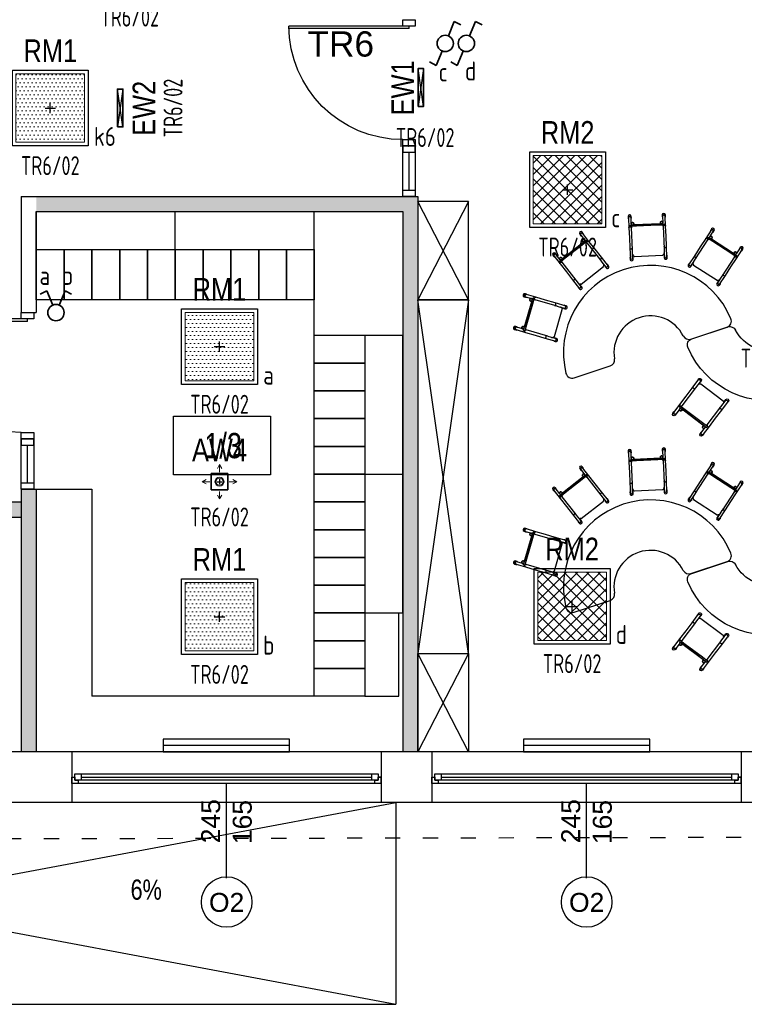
# Model space of a CAD drawing. Header units: millimetres. Extents: x -2994 to 13921, y -9859 to 2415.
# Tile 7 of 47: x 84 to 657, y -2003 to -1223. Entities that reach past the tile are written whole.
import ezdxf
from ezdxf.enums import TextEntityAlignment as Align

# ---------------------------------------------------------------- set-up
doc = ezdxf.new("R2010")
doc.units = ezdxf.units.MM
doc.linetypes.add('ACAD_ISO03W100', pattern=[30, 12, -18])
doc.layers.get('DEFPOINTS').update_dxf_attribs({"color": 253, "true_color": 0x828282})
for name, color, linetype, true_color in [('A_bloki', 7, 'Continuous', 0x5e5e5e), ('A_kreskowanie', 7, 'Continuous', 0x5e5e5e), ('A_opis', 7, 'Continuous', 0x5e5e5e), ('A_opis_pom', 7, 'Continuous', 0x5e5e5e), ('A_sc_istn', 253, 'Continuous', 0x828282), ('A_sc_proj', 7, 'Continuous', 0x5e5e5e), ('A_stolarka', 7, 'Continuous', 0x5e5e5e)]:
    doc.layers.add(name, color=color, linetype=linetype, true_color=true_color)
for name, color, linetype, lineweight in [('IE_OŚW_numery_obwodów', 7, 'Continuous', 35), ('IE_OŚW_oprawy awaryjne', 104, 'Continuous', 35), ('IE_OŚW_oprawy podstawowe', 1, 'Continuous', 30), ('IE_OŚW_łączniki', 1, 'Continuous', 35), ('IE_OŚW_łączniki nr', 30, 'Continuous', 35), ('IE_OŚW_łączniki_numeracja', 30, 'Continuous', 25), ('IE_SIŁA_Tablice', 202, 'Continuous', 40)]:
    doc.layers.add(name, color=color, linetype=linetype, lineweight=lineweight)
doc.styles.add('el', font='isocpeur.ttf', dxfattribs={"width": 0.8})
doc.styles.add('GENERATED_STYLE_1', font='arial.ttf')
doc.styles.get("Standard").update_dxf_attribs({"font": 'arial.ttf'})
doc.styles.add('Strzałki', font='ic-isocp.shx', dxfattribs={"width": 0.8})
doc.linetypes.add('TRACKS', pattern='A,0.15,[130,ltypeshp.shx,S=0.25,R=0,X=0,Y=0],0.15', length=0.3)

# ---------------------------------------------------------------- blocks, each defined once
blk = doc.blocks.new('*U31')
for p, q in [((-95, 20), (-100, 20)), ((-97.5, 15), (-97.5, 17.5)), ((-97.5, 17.5), (-95, 17.5)), ((-92.5, 17.5), (-97.5, 17.5)), ((-97.5, 17.5), (-97.5, 12.5)), ((-95, 17.5), (-95, 20)), ((140, 20), (-95, 20)), ((-92.5, 12.5), (-92.5, 17.5)), ((137.5, 17.5), (-92.5, 17.5)), ((142.5, 17.5), (137.5, 17.5)), ((137.5, 17.5), (137.5, 12.5)), ((145, 20), (140, 20)), ((140, 20), (140, 17.5)), ((140, 17.5), (142.5, 17.5)), ((142.5, 17.5), (142.5, 15)), ((142.5, 12.5), (142.5, 17.5)), ((-100, 15), (-97.5, 15)), ((-97.5, 12.5), (-92.5, 12.5)), ((-92.5, 15), (137.5, 15)), ((-92.5, 12.5), (137.5, 12.5)), ((-92.5, 12.5), (137.5, 12.5)), ((137.5, 12.5), (142.5, 12.5)), ((142.5, 15), (145, 15))]:
    blk.add_line(p, q)
for points in [[(-100, 20), (-100, 15), (-97.5, 15)], [(145, 20), (145, 14.99), (142.5, 15)]]:
    blk.add_lwpolyline(points)
blk = doc.blocks.new('*U16')
blk.add_lwpolyline([(75, 0), (0, 0)])
for tag, p in [('S', (30, 5)), ('H', (30, -20))]:
    blk.add_attdef(tag, text='', height=15).set_placement(p, align=Align.CENTER)
blk = doc.blocks.new('jndf')
at = {"layer": 'A_stolarka', "ltscale": 2}
for p, q in [((6685.7, -1555593.7), (6685.7, -1556543.7)), ((6685.7, -1555593.7), (6705.7, -1555593.7)), ((6705.7, -1555593.7), (6705.7, -1556543.7))]:
    blk.add_line(p, q, dxfattribs=at)
for points in [[(5755.7, -1555643.7), (5805.7, -1555643.7), (5805.7, -1555543.7), (5755.7, -1555543.7)], [(6705.7, -1555643.7), (6755.7, -1555643.7), (6755.7, -1555543.7), (6705.7, -1555543.7)]]:
    blk.add_lwpolyline(points, close=True, dxfattribs=at)
blk.add_arc((6705.7, -1555643.7), 900, 180, 270, dxfattribs=at)
blk = doc.blocks.new('Stolik banan - czerwony - wys_ 53 cm-1783507-0 PARTER')
at = {"layer": 'A_bloki'}
for p, q in [((-33.64, 69.19), (-63.82, 69.19)), ((63.79, 69.19), (33.62, 69.19))]:
    blk.add_line(p, q, dxfattribs=at)
for centre, radius, start, end in [((-63.82, 64.19), 5, 90, 184.4808), ((-0.01, 69.19), 69, 184.4808, 355.5192), ((-33.64, 64.19), 5, 8.45652, 90), ((-0.01, 69.19), 29, 188.45652, 351.54348), ((33.62, 64.19), 5, 90, 171.54348), ((63.79, 64.19), 5, 355.5192, 90)]:
    blk.add_arc(centre, radius, start, end, dxfattribs=at)
blk = doc.blocks.new('Krzesełko 38 cm - Czerwony-V99-0 PARTER')
at = {"layer": 'A_bloki'}
for p, q in [((-14.75, 7.01), (-14.75, 5.8)), ((-14.5, 5.8), (-14.5, -1.97)), ((-13.5, 0), (-8.5, 0)), ((-12.5, 1), (-12.5, 5.8)), ((-12.5, 1), (-12.5, 0)), ((-12.25, 5.8), (-12.25, 7.01)), ((-10.5, 0.06), (-10.5, 1)), ((10.5, 0.11), (-10.5, 0.11)), ((-8.5, 0), (8.5, 0)), ((8.5, 0), (13.5, 0)), ((10.5, 1), (10.5, 0.06)), ((12.25, 7.01), (12.25, 5.8)), ((12.5, 5.8), (12.5, 1)), ((12.5, 0), (12.5, 1)), ((14.5, -1.97), (14.5, 5.8)), ((14.75, 5.8), (14.75, 7.01)), ((-14.5, -1.97), (-14.5, -9.97)), ((-13.5, 0), (-13.5, -1)), ((-8.5, -1), (-13.5, -1)), ((-12.5, -1.97), (-12.5, -1)), ((-12.5, -1.05), (-12.5, -1.89)), ((-12.5, -19.79), (-12.5, -1.89)), ((8.5, -1), (-8.5, -1)), ((13.5, -1), (8.5, -1)), ((12.5, -1), (12.5, -1.97)), ((12.5, -1.89), (12.5, -1.05)), ((12.5, -1.89), (12.5, -19.79)), ((13.5, -1), (13.5, 0)), ((14.5, -9.97), (14.5, -1.97)), ((-14.5, -9.97), (-14.5, -17.97)), ((14.5, -17.97), (14.5, -9.97)), ((-14.5, -17.97), (-14.5, -26.94)), ((-12.5, -19.11), (-12.5, -17.97)), ((-12.5, -19.98), (-12.5, -19.79)), ((-12.5, -22.92), (-12.5, -19.98)), ((-12.5, -26.94), (-12.5, -22.92)), ((12.5, -17.97), (12.5, -19.11)), ((12.5, -19.79), (12.5, -19.98)), ((12.5, -19.98), (12.5, -22.92)), ((12.5, -22.92), (12.5, -26.94)), ((14.5, -26.94), (14.5, -17.97)), ((-14.75, -25.73), (-14.75, -26.94)), ((-12.25, -26.94), (-12.25, -25.73)), ((-11.14, -24.82), (11.14, -24.82)), ((12.25, -25.73), (12.25, -26.94)), ((14.75, -26.94), (14.75, -25.73))]:
    blk.add_line(p, q, dxfattribs=at)
at = {"layer": 'A_bloki', "flags": 128}
for points in [[(-12.5, -22.92), (-12.46, -23.34), (-12.32, -23.74), (-12.11, -24.1), (-11.83, -24.41), (-11.49, -24.66)], [(11.49, -24.66), (11.83, -24.41), (12.11, -24.1), (12.32, -23.74), (12.46, -23.34), (12.5, -22.92)]]:
    blk.add_lwpolyline(points, dxfattribs=at)
at = {"layer": 'A_bloki'}
for centre, radius, start, end in [((-11.5, 1), 1, 0, 180), ((-11.5, 1), 1, 135, 180), ((-11.5, 1), 1, 180, 255), ((-11.5, 1), 1, 180, 360), ((-11.5, 1), 1, 30, 120), ((-11.5, 1), 1, 300, 0), ((-11.5, 1), 1, 0, 15), ((11.5, 1), 1, 360, 180), ((11.5, 1), 1, 120, 180), ((11.5, 1), 1, 180, 240), ((11.5, 1), 1, 180, 360), ((11.5, 1), 1, 360, 105), ((11.5, 1), 1, 270, 360), ((-10.5, -1.89), 2, 155.58201, 180), ((10.5, -1.89), 2, 0, 24.41799)]:
    blk.add_arc(centre, radius, start, end, dxfattribs=at)
for centre, major_axis, start_param, end_param in [((-13.5, 7.01), (-1.25, 0), 3.141593, 6.283185), ((13.5, 7.01), (-1.25, 0), 3.141593, 6.283185), ((-13.5, 7.01), (1.25, 0), 3.141593, 3.403392), ((-13.5, 5.8), (1.25, 0), 0, 3.141593), ((-13.5, 5.8), (1.25, 0), 3.141593, 3.77396), ((-13.5, 5.8), (-1, 0), 3.141593, 6.283185), ((-13.5, 5.8), (1.25, 0), 5.650818, 6.283185), ((-13.5, 7.01), (-1.25, 0), 2.879793, 3.141593), ((13.5, 7.01), (1.25, 0), 3.141593, 3.403392), ((13.5, 5.8), (1.25, 0), 0, 3.141593), ((13.5, 5.8), (1.25, 0), 3.141593, 3.77396), ((13.5, 5.8), (-1, 0), 3.141593, 6.283185), ((13.5, 5.8), (1.25, 0), 5.650818, 6.283185), ((13.5, 7.01), (-1.25, 0), 2.879793, 3.141593), ((-13.5, -25.73), (1.25, 0), 2.509225, 3.141593), ((-13.5, -25.73), (1.25, 0), 3.141593, 6.283185), ((-13.5, -26.94), (-1.25, 0), 6.021386, 6.283185), ((-13.5, -26.94), (-1.25, 0), 0, 3.141593), ((-13.5, -25.73), (1.25, 0), 0, 0.632368), ((-13.5, -26.94), (1.25, 0), 0, 0.261799), ((13.5, -25.73), (1.25, 0), 2.509225, 3.141593), ((13.5, -25.73), (1.25, 0), 3.141593, 6.283185), ((13.5, -26.94), (-1.25, 0), 6.100199, 6.283185), ((13.5, -26.94), (-1.25, 0), 0, 3.141593), ((13.5, -25.73), (1.25, 0), 0, 0.632368), ((13.5, -26.94), (1.25, 0), 0, 0.261799)]:
    blk.add_ellipse(centre, major_axis=major_axis, ratio=0.970296, start_param=start_param, end_param=end_param, dxfattribs=at)
for points, knots in [([(-12.5, 1), (-12.5, 1.09), (-12.48, 1.22), (-12.43, 1.38), (-12.38, 1.48), (-12.33, 1.56), (-12.28, 1.63), (-12.24, 1.68), (-12.21, 1.71)], [0, 0, 0, 0, 0.0833333, 0.125, 0.1666667, 0.1875, 0.2083333, 0.25, 0.25, 0.25, 0.25]), ([(-11.76, 0.03), (-11.8, 0.05), (-11.88, 0.07), (-12, 0.13), (-12.09, 0.19), (-12.16, 0.25), (-12.22, 0.31), (-12.3, 0.39), (-12.36, 0.48), (-12.4, 0.56), (-12.43, 0.64), (-12.48, 0.78), (-12.5, 0.91), (-12.5, 1)], [0.5833333, 0.5833333, 0.5833333, 0.5833333, 0.625, 0.6666667, 0.7083333, 0.7291667, 0.75, 0.7916667, 0.8333333, 0.8541667, 0.875, 0.9166667, 1, 1, 1, 1]), ([(-12, 1.87), (-11.96, 1.89), (-11.88, 1.93), (-11.72, 1.98), (-11.5, 2.01), (-11.28, 1.98), (-11.12, 1.93), (-11.04, 1.89), (-11, 1.87)], [0.3333333, 0.3333333, 0.3333333, 0.3333333, 0.375, 0.4166667, 0.5, 0.5833333, 0.625, 0.6666667, 0.6666667, 0.6666667, 0.6666667]), ([(-10.5, 1), (-10.5, 0.91), (-10.52, 0.78), (-10.57, 0.62), (-10.62, 0.52), (-10.67, 0.44), (-10.72, 0.37), (-10.78, 0.31), (-10.84, 0.25), (-10.91, 0.19), (-10.96, 0.16), (-11, 0.13)], [0, 0, 0, 0, 0.0833333, 0.125, 0.1666667, 0.1875, 0.2083333, 0.25, 0.2708333, 0.2916667, 0.3333333, 0.3333333, 0.3333333, 0.3333333]), ([(10.5, 1), (10.5, 1.09), (10.52, 1.22), (10.57, 1.38), (10.62, 1.48), (10.67, 1.56), (10.72, 1.63), (10.78, 1.69), (10.84, 1.75), (10.91, 1.81), (10.96, 1.84), (11, 1.87)], [0, 0, 0, 0, 0.0833333, 0.125, 0.1666667, 0.1875, 0.2083333, 0.25, 0.2708333, 0.2916667, 0.3333333, 0.3333333, 0.3333333, 0.3333333]), ([(11, 0.13), (10.96, 0.16), (10.91, 0.19), (10.84, 0.25), (10.78, 0.31), (10.7, 0.39), (10.64, 0.48), (10.6, 0.56), (10.57, 0.64), (10.52, 0.78), (10.5, 0.91), (10.5, 1)], [0.6666667, 0.6666667, 0.6666667, 0.6666667, 0.7083333, 0.7291667, 0.75, 0.7916667, 0.8333333, 0.8541667, 0.875, 0.9166667, 1, 1, 1, 1]), ([(11.06, 0.03), (11.01, 0.04), (10.83, 0.09), (10.64, 0.11), (10.5, 0.11)], [0.4285714, 0.4285714, 0.4285714, 0.4285714, 0.5714286, 1, 1, 1, 1]), ([(11.5, 2), (11.59, 2), (11.72, 1.98), (11.88, 1.93), (11.96, 1.89), (12, 1.87)], [0.5, 0.5, 0.5, 0.5, 0.5833333, 0.625, 0.6666667, 0.6666667, 0.6666667, 0.6666667]), ([(12.5, 1), (12.5, 0.91), (12.48, 0.78), (12.43, 0.62), (12.38, 0.52), (12.33, 0.44), (12.28, 0.37), (12.22, 0.31), (12.16, 0.25), (12.09, 0.19), (12, 0.13), (11.88, 0.07), (11.72, 0.02), (11.59, 0), (11.5, 0)], [0, 0, 0, 0, 0.0833333, 0.125, 0.1666667, 0.1875, 0.2083333, 0.25, 0.2708333, 0.2916667, 0.3333333, 0.375, 0.4166667, 0.5, 0.5, 0.5, 0.5]), ([(12.21, 1.71), (12.24, 1.68), (12.3, 1.61), (12.36, 1.52), (12.4, 1.44), (12.43, 1.36), (12.48, 1.22), (12.5, 1.09), (12.5, 1)], [0.75, 0.75, 0.75, 0.75, 0.7916667, 0.8333333, 0.8541667, 0.875, 0.9166667, 1, 1, 1, 1]), ([(-14.5, -1.97), (-14.5, -1.9), (-14.48, -1.8), (-14.43, -1.67), (-14.37, -1.58), (-14.3, -1.49), (-14.21, -1.41), (-14.11, -1.35), (-13.97, -1.27), (-13.76, -1.2), (-13.5, -1.18), (-13.24, -1.2), (-13.03, -1.27), (-12.89, -1.35), (-12.79, -1.41), (-12.7, -1.49), (-12.63, -1.58), (-12.57, -1.67), (-12.52, -1.8), (-12.5, -1.9), (-12.5, -1.97)], [0, 0, 0, 0, 0.083333, 0.125, 0.166667, 0.208333, 0.25, 0.291667, 0.333333, 0.416667, 0.5, 0.583333, 0.666667, 0.708333, 0.75, 0.791667, 0.833333, 0.875, 0.916667, 1, 1, 1, 1]), ([(12.5, -1.97), (12.5, -1.9), (12.52, -1.8), (12.57, -1.67), (12.63, -1.58), (12.7, -1.49), (12.79, -1.41), (12.89, -1.35), (13.03, -1.27), (13.24, -1.2), (13.5, -1.18), (13.76, -1.2), (13.97, -1.27), (14.11, -1.35), (14.21, -1.41), (14.3, -1.49), (14.37, -1.58), (14.43, -1.67), (14.48, -1.8), (14.5, -1.9), (14.5, -1.97)], [0, 0, 0, 0, 0.083333, 0.125, 0.166667, 0.208333, 0.25, 0.291667, 0.333333, 0.416667, 0.5, 0.583333, 0.666667, 0.708333, 0.75, 0.791667, 0.833333, 0.875, 0.916667, 1, 1, 1, 1]), ([(-14.5, -17.97), (-14.5, -18.04), (-14.48, -18.14), (-14.43, -18.27), (-14.37, -18.36), (-14.3, -18.44), (-14.21, -18.52), (-14.11, -18.59), (-13.97, -18.67), (-13.76, -18.73), (-13.5, -18.76), (-13.24, -18.73), (-13.03, -18.67), (-12.89, -18.59), (-12.79, -18.52), (-12.7, -18.44), (-12.63, -18.36), (-12.57, -18.27), (-12.52, -18.14), (-12.5, -18.04), (-12.5, -17.97)], [0, 0, 0, 0, 0.083333, 0.125, 0.166667, 0.208333, 0.25, 0.291667, 0.333333, 0.416667, 0.5, 0.583333, 0.666667, 0.708333, 0.75, 0.791667, 0.833333, 0.875, 0.916667, 1, 1, 1, 1]), ([(12.5, -17.97), (12.5, -18.04), (12.52, -18.14), (12.57, -18.27), (12.63, -18.36), (12.7, -18.44), (12.79, -18.52), (12.89, -18.59), (13.03, -18.67), (13.24, -18.73), (13.5, -18.76), (13.76, -18.73), (13.97, -18.67), (14.11, -18.59), (14.21, -18.52), (14.3, -18.44), (14.37, -18.36), (14.43, -18.27), (14.48, -18.14), (14.5, -18.04), (14.5, -17.97)], [0, 0, 0, 0, 0.083333, 0.125, 0.166667, 0.208333, 0.25, 0.291667, 0.333333, 0.416667, 0.5, 0.583333, 0.666667, 0.708333, 0.75, 0.791667, 0.833333, 0.875, 0.916667, 1, 1, 1, 1]), ([(-11.57, -24.61), (-11.57, -24.61), (-11.58, -24.6), (-11.6, -24.59), (-11.61, -24.58), (-11.63, -24.57), (-11.64, -24.56), (-11.66, -24.55), (-11.67, -24.54), (-11.68, -24.53), (-11.7, -24.52), (-11.71, -24.51), (-11.73, -24.5), (-11.74, -24.49), (-11.76, -24.47), (-11.79, -24.45), (-11.82, -24.42), (-11.86, -24.39), (-11.91, -24.34), (-11.94, -24.31), (-11.96, -24.29)], [0, 0, 0, 0, 0.071429, 0.107143, 0.142857, 0.178571, 0.214286, 0.25, 0.285714, 0.321429, 0.357143, 0.392857, 0.428571, 0.464286, 0.5, 0.571429, 0.642857, 0.714286, 0.857143, 1, 1, 1, 1]), ([(-11.49, -24.66), (-11.46, -24.67), (-11.43, -24.69), (-11.39, -24.71), (-11.36, -24.72), (-11.35, -24.73), (-11.33, -24.74), (-11.31, -24.75), (-11.29, -24.76), (-11.28, -24.76), (-11.26, -24.77), (-11.24, -24.78), (-11.23, -24.78), (-11.21, -24.79), (-11.19, -24.8), (-11.18, -24.8), (-11.16, -24.81), (-11.15, -24.81), (-11.15, -24.81), (-11.14, -24.82), (-11.14, -24.82), (-11.14, -24.82), (-11.14, -24.81)], [0, 0, 0, 0, 0.1428571, 0.2142857, 0.25, 0.2857143, 0.3214286, 0.3571429, 0.3928571, 0.4285714, 0.4642857, 0.5, 0.5357143, 0.5714286, 0.6071429, 0.6428571, 0.6785714, 0.7142857, 0.75, 0.7857143, 0.8214286, 0.8571429, 0.8571429, 0.8571429, 0.8571429]), ([(11.14, -24.81), (11.14, -24.82), (11.14, -24.82), (11.14, -24.82), (11.15, -24.81), (11.15, -24.81), (11.16, -24.81), (11.18, -24.8), (11.19, -24.8), (11.21, -24.79), (11.23, -24.78), (11.24, -24.78), (11.26, -24.77), (11.28, -24.76), (11.29, -24.76), (11.31, -24.75), (11.33, -24.74), (11.35, -24.73), (11.36, -24.72), (11.39, -24.71), (11.43, -24.69), (11.46, -24.67), (11.49, -24.66)], [0.1428571, 0.1428571, 0.1428571, 0.1428571, 0.1785714, 0.2142857, 0.25, 0.2857143, 0.3214286, 0.3571429, 0.3928571, 0.4285714, 0.4642857, 0.5, 0.5357143, 0.5714286, 0.6071429, 0.6428571, 0.6785714, 0.7142857, 0.75, 0.7857143, 0.8571429, 1, 1, 1, 1]), ([(11.96, -24.29), (11.94, -24.31), (11.91, -24.34), (11.86, -24.39), (11.82, -24.42), (11.79, -24.45), (11.76, -24.47), (11.74, -24.49), (11.73, -24.5), (11.71, -24.51), (11.7, -24.52), (11.68, -24.53), (11.67, -24.54), (11.66, -24.55), (11.64, -24.56), (11.63, -24.57), (11.61, -24.58), (11.6, -24.59), (11.58, -24.6), (11.57, -24.61), (11.57, -24.61)], [0, 0, 0, 0, 0.142857, 0.285714, 0.357143, 0.428571, 0.5, 0.535714, 0.571429, 0.607143, 0.642857, 0.678571, 0.714286, 0.75, 0.785714, 0.821429, 0.857143, 0.892857, 0.928571, 1, 1, 1, 1])]:
    blk.add_open_spline(points, degree=3, knots=knots, dxfattribs=at)
for points in [[(-10.5, 0.11), (-10.55, 0.11), (-10.64, 0.11), (-10.78, 0.09), (-10.92, 0.07), (-11.01, 0.04), (-11.06, 0.03)], [(-10.79, 1.71), (-10.76, 1.68), (-10.7, 1.61), (-10.66, 1.54), (-10.63, 1.5)], [(-10.53, 1.26), (-10.51, 1.18), (-10.5, 1.09), (-10.5, 1)]]:
    blk.add_open_spline(points, degree=3, dxfattribs=at)
blk = doc.blocks.new('CFU')
at = {"layer": 'A_bloki'}
for p, q in [((64155.5, -676318), (64555.5, -675538)), ((64155.5, -675538), (64555.5, -676318))]:
    blk.add_line(p, q, dxfattribs=at)
blk.add_lwpolyline([(64555.5, -676318), (64155.5, -676318), (64155.5, -675538), (64555.5, -675538)], close=True, dxfattribs=at)
blk = doc.blocks.new('NJIOVGYGV')
at = {"layer": 'A_bloki'}
for p, q in [((64155.5, -679118), (64555.5, -676318)), ((64155.5, -676318), (64555.5, -679118))]:
    blk.add_line(p, q, dxfattribs=at)
blk.add_lwpolyline([(64155.5, -676318), (64555.5, -676318), (64555.5, -679118), (64155.5, -679118)], close=True, dxfattribs=at)
blk = doc.blocks.new('A$C30DD1EED')
at = {"layer": 'IE_OŚW_oprawy podstawowe', "lineweight": 5, "ltscale": 8}
h = blk.add_hatch(dxfattribs=at)
h.set_pattern_fill('DOTS', color=256, scale=2, style=0)
h.paths.add_polyline_path([(27.21, 27.11), (-27.21, 27.11), (-27.21, -27.11), (27.21, -27.11)])
at = {"layer": 'DEFPOINTS', "color": 251}
for p, q in [((-4.1, 0), (0, 0)), ((0, 0), (0, 4.1)), ((0, -4.1), (0, 0)), ((0, 0), (4.1, 0))]:
    blk.add_line(p, q, dxfattribs=at)
at = {"layer": 'IE_OŚW_oprawy podstawowe', "ltscale": 4}
for p, q in [((-30, 30), (30, 30)), ((-30, -30), (-30, 30)), ((30, 30), (30, -30)), ((30, -30), (-30, -30))]:
    blk.add_line(p, q, dxfattribs=at)
at = {"layer": 'IE_OŚW_oprawy podstawowe', "lineweight": 18, "ltscale": 4}
for p, q in [((-27.21, 27.11), (-27.21, -27.11)), ((-27.21, 27.11), (27.21, 27.11)), ((27.21, 27.11), (27.21, -27.11)), ((-27.21, -27.11), (27.21, -27.11))]:
    blk.add_line(p, q, dxfattribs=at)
at = {"layer": 'IE_OŚW_oprawy podstawowe', "style": 'GENERATED_STYLE_1', "width": 0.8}
blk.add_attdef('OZNA', text='', height=18, dxfattribs=at).set_placement((0, 31), align=Align.BOTTOM_CENTER)
blk = doc.blocks.new('RM2')
at = {"layer": 'IE_OŚW_oprawy podstawowe', "lineweight": 5, "ltscale": 8}
h = blk.add_hatch(dxfattribs=at)
h.set_pattern_fill('ANSI37', color=256, scale=2, style=0)
h.set_pattern_definition([(45, (-750.6476, 71958.3213), (-4.49012806, 4.49012806), []), (135, (-750.6476, 71958.3213), (-4.49012806, -4.49012806), [])])
h.paths.add_polyline_path([(27.21, 27.11), (-27.21, 27.11), (-27.21, -27.11), (27.21, -27.11)])
at = {"layer": 'DEFPOINTS', "color": 251}
for p, q in [((-4.1, 0), (0, 0)), ((0, 0), (0, 4.1)), ((0, -4.1), (0, 0)), ((0, 0), (4.1, 0))]:
    blk.add_line(p, q, dxfattribs=at)
at = {"layer": 'IE_OŚW_oprawy podstawowe', "ltscale": 4}
for p, q in [((-30, 30), (30, 30)), ((-30, -30), (-30, 30)), ((30, 30), (30, -30)), ((30, -30), (-30, -30))]:
    blk.add_line(p, q, dxfattribs=at)
at = {"layer": 'IE_OŚW_oprawy podstawowe', "lineweight": 18, "ltscale": 4}
for p, q in [((-27.21, 27.11), (-27.21, -27.11)), ((-27.21, 27.11), (27.21, 27.11)), ((27.21, 27.11), (27.21, -27.11)), ((-27.21, -27.11), (27.21, -27.11))]:
    blk.add_line(p, q, dxfattribs=at)
at = {"layer": 'IE_OŚW_oprawy podstawowe', "style": 'GENERATED_STYLE_1', "width": 0.8}
blk.add_attdef('OZNA', text='', height=18, dxfattribs=at).set_placement((0, 31), align=Align.BOTTOM_CENTER)
blk = doc.blocks.new('A$C2E7F67DD')
at = {"layer": 'DEFPOINTS'}
for p, q in [((-2.05, 0), (0, 0)), ((0, 2.05), (0, 0)), ((0, 0), (0, -2.05)), ((0, 0), (2.05, 0))]:
    blk.add_line(p, q, dxfattribs=at)
at = {"layer": 'IE_OŚW_oprawy awaryjne', "lineweight": 15}
for p, q in [((-1.72, 10.58), (0, 13.7)), ((0, 7.64), (0, 13.7)), ((1.72, 10.58), (0, 13.7)), ((-10.57, 1.72), (-13.69, 0)), ((-7.64, 0), (-13.69, 0)), ((-10.57, -1.72), (-13.69, 0)), ((10.58, 1.72), (13.7, 0)), ((0, -7.64), (0, -13.69)), ((7.64, 0), (13.7, 0)), ((10.58, -1.72), (13.7, 0)), ((-1.72, -10.57), (0, -13.69)), ((1.72, -10.57), (0, -13.69))]:
    blk.add_line(p, q, dxfattribs=at)
at = {"layer": 'IE_OŚW_oprawy awaryjne'}
for p, q in [((-6.5, 6.5), (6.5, 6.5)), ((-6.5, -6.5), (-6.5, 6.5)), ((6.5, 6.5), (6.5, -6.5)), ((6.5, -6.5), (-6.5, -6.5))]:
    blk.add_line(p, q, dxfattribs=at)
at = {"layer": 'IE_OŚW_oprawy awaryjne', "lineweight": 18}
for radius in [3.57, 2.81]:
    blk.add_circle((0, 0), radius, dxfattribs=at)
at = {"layer": 'IE_OŚW_oprawy awaryjne', "style": 'GENERATED_STYLE_1', "width": 0.8}
blk.add_attdef('OZNA', text='', height=12, dxfattribs=at).set_placement((0, 10.67), align=Align.BOTTOM_CENTER)
blk = doc.blocks.new('E_łącznik_2-bieg_IP20')
at = {"layer": 'IE_OŚW_łączniki', "linetype": 'Continuous'}
for p, q in [((-7.18, 17.34), (-12.42, 14.68)), ((-2.49, 5.98), (-7.18, 17.34)), ((2.49, 5.98), (7.18, 17.34)), ((7.18, 17.34), (12.42, 14.68))]:
    blk.add_line(p, q, dxfattribs=at)
blk.add_circle((0, 0), 6.47, dxfattribs=at)
blk.add_circle((0, 0), 6.47, dxfattribs=at)
at = {"layer": 'IE_OŚW_łączniki_numeracja', "style": 'el', "width": 0.8}
for tag, p in [('3.ŚRODEK', (3.18, 22.34)), ('2.PRAWO', (9.47, -4.81))]:
    blk.add_attdef(tag, p, '', height=15, dxfattribs=at)
blk.add_attdef('1.LEWO', text='', height=15, dxfattribs=at).set_placement((-9.47, -4.81), align=Align.RIGHT)
blk = doc.blocks.new('E_łącznik _schodowy_IP20')
at = {"layer": 'IE_OŚW_łączniki', "linetype": 'Continuous'}
for p, q in [((2.49, 5.98), (7.18, 17.34)), ((7.18, 17.34), (12.42, 14.68)), ((-2.49, -5.98), (-7.18, -17.34)), ((-7.18, -17.34), (-12.42, -14.68))]:
    blk.add_line(p, q, dxfattribs=at)
blk.add_circle((0, 0), 6.47, dxfattribs=at)
blk.add_circle((0, 0), 6.47, dxfattribs=at)
at = {"layer": 'IE_OŚW_łączniki_numeracja', "style": 'el', "width": 0.8}
for tag, p in [('3.ŚRODEK', (3.18, 22.34)), ('2.PRAWO', (9.47, -4.81))]:
    blk.add_attdef(tag, p, '', height=15, dxfattribs=at)
blk.add_attdef('1.LEWO', text='', height=15, dxfattribs=at).set_placement((-9.47, -4.81), align=Align.RIGHT)
blk = doc.blocks.new('A$C4F9644C9')
at = {"layer": 'IE_OŚW_oprawy awaryjne', "lineweight": 25}
for p, q in [((15, -2.16), (-15, 2.16)), ((-15, -2.16), (15, 2.16))]:
    blk.add_line(p, q, dxfattribs=at)
at = {"layer": 'IE_OŚW_oprawy awaryjne'}
blk.add_lwpolyline([(-15, 2.16), (15, 2.16), (15, -2.16), (-15, -2.16)], close=True, dxfattribs=at)
at = {"layer": 'IE_OŚW_oprawy awaryjne', "style": 'GENERATED_STYLE_1', "width": 0.8}
blk.add_attdef('OZNA', text='', height=18, dxfattribs=at).set_placement((0, 3.16), align=Align.BOTTOM_CENTER)

msp = doc.modelspace()

# ---------------------------------------------------------------- hatches: boundary and pattern name
at = {"layer": 'A_kreskowanie', "ltscale": 2}
h = msp.add_hatch(color=256, dxfattribs=at)
h.dxf.hatch_style = 1
h.paths.add_polyline_path([(7.843, -865.1), (-4.157, -865.1), (-4.157, -1001.1), (7.843, -1001.1)])
h.paths.add_polyline_path([(152.04, -1033.1), (152.04, -1031.1), (7.843, -1031.1), (7.843, -1043.1), (152.04, -1043.1)])
h.paths.add_polyline_path([(140.04, -1043.1), (128.04, -1043.1), (128.04, -1053.1), (140.04, -1053.1)])
h.paths.add_polyline_path([(292.719, -1031.1), (252.04, -1031.1), (252.04, -1043.1), (292.719, -1043.1)])
h.paths.add_polyline_path([(280.719, -865.1), (268.719, -865.1), (268.719, -873.1), (268.719, -930.1), (268.719, -1031.1), (280.719, -1031.1)])
h.paths.add_polyline_path([(502.756, -865.1), (490.756, -865.1), (490.756, -1031.1), (410.931, -1031.1), (396.04, -1031.1), (396.04, -1043.1), (502.756, -1043.1)])
h.paths.add_polyline_path([(422.931, -1043.1), (410.931, -1043.1), (410.931, -1193.1), (422.931, -1193.1)])
h.paths.add_polyline_path([(140.04, -1153.546), (128.04, -1153.546), (128.04, -1193.1), (140.04, -1193.1)])
h.paths.add_polyline_path([(7.843, -1013.1), (-4.157, -1013.1), (-4.157, -1193.1), (7.843, -1193.1)])
h.paths.add_polyline_path([(-130.522, -1193.1), (-211.926, -1193.1), (-211.926, -1203.1), (-206.926, -1203.1), (-206.926, -1213.1, 0.0278424), (-206.368, -1223.1), (-130.522, -1223.1)])
h.paths.add_polyline_path([(-206.926, -1213.1), (-211.926, -1213.1), (-211.926, -1223.1), (-206.368, -1223.1, -0.0278424)], flags=17)
h.paths.add_polyline_path([(-206.926, -1203.1), (-211.926, -1203.1), (-211.926, -1213.1), (-206.926, -1213.1)], flags=17)
h.paths.add_polyline_path([(-223.96, -1505.1), (-263.96, -1505.1), (-263.96, -1605.1), (-223.96, -1605.1)])
h.paths.add_polyline_path([(-213.367, -1605.1), (-223.96, -1605.1), (-223.96, -1617.1), (-213.367, -1617.1)])
h.paths.add_polyline_path([(-204.46, -1605.1), (-213.367, -1605.1), (-213.367, -1617.1), (-204.46, -1617.1)])
h.paths.add_polyline_path([(85.04, -1605.1), (-64.46, -1605.1), (-64.46, -1617.1), (85.04, -1617.1)])
h.paths.add_polyline_path([(97.04, -1595.1), (85.04, -1595.1), (85.04, -1803.1), (97.04, -1803.1)])
h.paths.add_polyline_path([(399.04, -1363.1), (387.04, -1363.1), (97.04, -1363.1), (97.04, -1375.1), (387.04, -1375.1), (387.04, -1803.1), (399.04, -1803.1)])
h.paths.add_polyline_path([(1276.04, -853.1), (396.04, -853.1), (396.04, -865.1), (1276.04, -865.1)])
h.paths.add_polyline_path([(874.571, -865.1), (862.571, -865.1), (862.571, -1193.1), (874.571, -1193.1)])
h.paths.add_polyline_path([(1086.04, -865.1), (1074.04, -865.1), (1074.04, -1193.1), (1086.04, -1193.1)])
h.paths.add_polyline_path([(-432.96, -633.1), (-444.96, -633.1), (-444.96, -1053.1), (-432.96, -1053.1)])

# ---------------------------------------------------------------- linework, layer by layer
at = {"layer": 'A_bloki', "linetype": 'Continuous'}
for p, q in [((97.04, -1405.1), (97.04, -1375.1)), ((207.04, -1405.1), (207.04, -1375.1)), ((207.04, -1405.1), (207.04, -1375.1)), ((317.04, -1481.144), (317.04, -1375.1)), ((357.04, -1473.1), (387.04, -1473.1)), ((357.04, -1473.1), (387.04, -1473.1)), ((357.04, -1583.1), (387.04, -1583.1)), ((357.04, -1583.1), (387.04, -1583.1)), ((357.04, -1583.1), (387.04, -1583.1)), ((357.04, -1583.1), (387.04, -1583.1)), ((357.04, -1583.1), (387.04, -1583.1)), ((97.04, -1595.1), (141.04, -1595.1)), ((357.04, -1693.1), (387.04, -1693.1)), ((357.04, -1693.1), (387.04, -1693.1)), ((357.04, -1693.1), (387.04, -1693.1)), ((317.04, -1759.1), (141.04, -1759.1)), ((357.04, -1759.1), (384.04, -1759.1))]:
    msp.add_line(p, q, dxfattribs=at)
for points in [[(97.04, -1445.1), (97.04, -1405.1), (119.04, -1405.1), (119.04, -1445.1)], [(119.04, -1445.1), (119.04, -1405.1), (141.04, -1405.1), (141.04, -1445.1)], [(141.04, -1445.1), (141.04, -1405.1), (163.04, -1405.1), (163.04, -1445.1)], [(163.04, -1445.1), (163.04, -1405.1), (185.04, -1405.1), (185.04, -1445.1)], [(185.04, -1445.1), (185.04, -1405.1), (207.04, -1405.1), (207.04, -1445.1)], [(207.04, -1445.1), (207.04, -1405.1), (229.04, -1405.1), (229.04, -1445.1)], [(229.04, -1445.1), (229.04, -1405.1), (251.04, -1405.1), (251.04, -1445.1)], [(251.04, -1445.1), (251.04, -1405.1), (273.04, -1405.1), (273.04, -1445.1)], [(273.04, -1445.1), (273.04, -1405.1), (295.04, -1405.1), (295.04, -1445.1)], [(295.04, -1445.1), (295.04, -1405.1), (317.04, -1405.1), (317.04, -1445.1)], [(317.04, -1473.1), (357.04, -1473.1), (357.04, -1495.1), (317.04, -1495.1)], [(317.04, -1495.1), (357.04, -1495.1), (357.04, -1517.1), (317.04, -1517.1)], [(317.04, -1517.1), (357.04, -1517.1), (357.04, -1539.1), (317.04, -1539.1)], [(317.04, -1539.1), (357.04, -1539.1), (357.04, -1561.1), (317.04, -1561.1)], [(317.04, -1561.1), (357.04, -1561.1), (357.04, -1583.1), (317.04, -1583.1)], [(317.04, -1583.1), (357.04, -1583.1), (357.04, -1605.1), (317.04, -1605.1)], [(317.04, -1605.1), (357.04, -1605.1), (357.04, -1627.1), (317.04, -1627.1)], [(317.04, -1627.1), (357.04, -1627.1), (357.04, -1649.1), (317.04, -1649.1)], [(317.04, -1649.1), (357.04, -1649.1), (357.04, -1671.1), (317.04, -1671.1)], [(317.04, -1671.1), (357.04, -1671.1), (357.04, -1693.1), (317.04, -1693.1)], [(317.04, -1693.1), (357.04, -1693.1), (357.04, -1715.1), (317.04, -1715.1)], [(317.04, -1715.1), (357.04, -1715.1), (357.04, -1737.1), (317.04, -1737.1)], [(317.04, -1737.1), (357.04, -1737.1), (357.04, -1759.1), (317.04, -1759.1)]]:
    msp.add_lwpolyline(points, close=True, dxfattribs=at)
for points in [[(387.04, -1583.1), (387.04, -1473.1)], [(387.04, -1693.1), (387.04, -1583.1)], [(141.04, -1595.1), (141.04, -1759.1)], [(384.04, -1759.1), (384.04, -1693.1)]]:
    msp.add_lwpolyline(points, dxfattribs=at)
at = {"layer": 'A_opis_pom', "ltscale": 2}
msp.add_lwpolyline([(205.64, -1537.115), (282.533, -1537.115), (282.533, -1583.657), (205.64, -1583.657)], close=True, dxfattribs=at)
at = {"layer": 'A_sc_istn'}
for points in [[(297.54, -1793.1), (197.54, -1793.1), (197.54, -1803.1), (297.54, -1803.1)], [(582.54, -1793.1), (482.54, -1793.1), (482.54, -1803.1), (582.54, -1803.1)]]:
    msp.add_lwpolyline(points, close=True, dxfattribs=at)
at = {"layer": 'A_sc_istn', "linetype": 'TRACKS', "ltscale": 20}
for points in [[(297.54, -1798.1), (197.54, -1798.1)], [(582.54, -1798.1), (482.54, -1798.1)]]:
    msp.add_lwpolyline(points, dxfattribs=at)
at = {"layer": 'A_sc_istn'}
for points in [[(1684.54, -1803.1), (-64.46, -1803.1)], [(125.04, -1803.1), (125.04, -1843.1)], [(370.04, -1803.1), (370.04, -1843.1)], [(410.04, -1803.1), (410.04, -1843.1)], [(655.04, -1803.1), (655.04, -1843.1)], [(1684.54, -1843.1), (-64.46, -1843.1)]]:
    msp.add_lwpolyline(points, dxfattribs=at)
for centre in [(247.671, -1922.076), (532.671, -1922.076)]:
    msp.add_circle(centre, 20, dxfattribs=at)
at = {"layer": 'A_sc_proj', "ltscale": 2}
for p, q in [((85.04, -1363.1), (399.04, -1363.1)), ((387.04, -1363.1), (399.04, -1363.1)), ((97.04, -1375.1), (387.04, -1375.1)), ((85.04, -1455.1), (97.04, -1455.1)), ((85.04, -1595.1), (97.04, -1595.1)), ((-64.46, -1605.1), (85.04, -1605.1)), ((-64.46, -1617.1), (85.04, -1617.1))]:
    msp.add_line(p, q, dxfattribs=at)
for points in [[(85.04, -1363.1), (85.04, -1455.1)], [(399.04, -1363.1), (399.04, -1803.1)], [(97.04, -1375.1), (97.04, -1455.1)], [(387.04, -1375.1), (387.04, -1803.1)], [(85.04, -1595.1), (85.04, -1803.1)], [(97.04, -1595.1), (97.04, -1803.1)]]:
    msp.add_lwpolyline(points, dxfattribs=at)
at = {"layer": 'A_stolarka', "ltscale": 2}
for p, q in [((392.04, -1358.1), (392.04, -1328.1)), ((90.04, -1590.1), (90.04, -1560.1))]:
    msp.add_line(p, q, dxfattribs=at)
at = {"layer": 'A_stolarka'}
for p, q in [((-44.46, -1923.1), (381.554, -1843.1)), ((381.554, -1843.1), (381.554, -2003.1)), ((-44.46, -1923.1), (381.554, -2003.1)), ((-234.46, -2003.1), (381.554, -2003.1))]:
    msp.add_line(p, q, dxfattribs=at)
at = {"layer": 'A_stolarka', "ltscale": 2}
for points in [[(387.04, -1323.1), (387.04, -1328.1), (397.04, -1328.1), (397.04, -1323.1)], [(397.04, -1323.1), (397.04, -1363.1), (387.04, -1363.1), (387.04, -1323.1)], [(387.04, -1363.1), (387.04, -1358.1), (397.04, -1358.1), (397.04, -1363.1)], [(85.04, -1555.1), (85.04, -1560.1), (95.04, -1560.1), (95.04, -1555.1)], [(95.04, -1555.1), (95.04, -1595.1), (85.04, -1595.1), (85.04, -1555.1)], [(85.04, -1595.1), (85.04, -1590.1), (95.04, -1590.1), (95.04, -1595.1)]]:
    msp.add_lwpolyline(points, close=True, dxfattribs=at)

# ---------------------------------------------------------------- block references
at = {"layer": 'A_bloki', "xscale": -0.1, "yscale": 0.1, "zscale": 0.1}
for name in ['CFU', 'NJIOVGYGV']:
    msp.add_blockref(name, (6854.591, 66186.696), dxfattribs=at)
at = {"layer": 'A_bloki'}
for name, p, rotation in [('Krzesełko 38 cm - Czerwony-V99-0 PARTER', (580.552, -1385.343), 2.53042339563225), ('Krzesełko 38 cm - Czerwony-V99-0 PARTER', (640.106, -1402.69), 327.0319375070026), ('Krzesełko 38 cm - Czerwony-V99-0 PARTER', (521.834, -1406.096), 38.18098036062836), ('Stolik banan - czerwony - wys_ 53 cm-1783507-0 PARTER', (561.486, -1421.072), 198.3487556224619), ('Krzesełko 38 cm - Czerwony-V99-0 PARTER', (486.427, -1456.351), 73.72347286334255), ('Krzesełko 38 cm - Czerwony-V99-0 PARTER', (580.552, -1571.092), 2.53042339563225), ('Krzesełko 38 cm - Czerwony-V99-0 PARTER', (640.106, -1588.439), 327.0319375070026), ('Krzesełko 38 cm - Czerwony-V99-0 PARTER', (521.834, -1591.845), 38.18098036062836), ('Stolik banan - czerwony - wys_ 53 cm-1783507-0 PARTER', (561.486, -1606.821), 198.3487556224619), ('Krzesełko 38 cm - Czerwony-V99-0 PARTER', (486.427, -1642.101), 73.72347286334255)]:
    msp.add_blockref(name, p, dxfattribs=dict(at, rotation=rotation))
at = {"layer": 'A_bloki', "xscale": -1}
for name, p, rotation in [('Stolik banan - czerwony - wys_ 53 cm-1783507-0 PARTER', (698.137, -1521.55), 18.34875562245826), ('Krzesełko 38 cm - Czerwony-V99-0 PARTER', (616.872, -1538.117), 142.9740383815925), ('Stolik banan - czerwony - wys_ 53 cm-1783507-0 PARTER', (698.137, -1707.3), 18.34875562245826), ('Krzesełko 38 cm - Czerwony-V99-0 PARTER', (616.872, -1723.867), 142.9740383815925)]:
    msp.add_blockref(name, p, dxfattribs=dict(at, rotation=rotation))
at = {"layer": 'A_bloki', "xscale": 0.1, "yscale": 0.1, "zscale": 0.1, "rotation": 180}
msp.add_blockref('CFU', (6854.591, -69356.896), dxfattribs=at)
at = {"layer": 'A_sc_istn', "xscale": -1, "rotation": 180}
for p in [(225.04, -1808.103), (510.04, -1808.103)]:
    msp.add_blockref('*U31', p, dxfattribs=at)
at = {"layer": 'A_sc_istn', "linetype": 'ACAD_ISO03W100'}
ref = msp.add_blockref('*U16', (247.541, -1828.102), dxfattribs=dict(at, xscale=-1, rotation=90))
ref.add_attrib('S', '245', dxfattribs={"layer": '0', "height": 15, "rotation": 90}).set_placement((242.541, -1858.033), align=Align.CENTER)
ref.add_attrib('H', '165', dxfattribs={"layer": '0', "height": 15, "rotation": 90}).set_placement((267.541, -1858.725), align=Align.CENTER)
ref = msp.add_blockref('*U16', (532.541, -1828.102), dxfattribs=dict(at, xscale=-1, rotation=90))
ref.add_attrib('S', '245', dxfattribs={"layer": '0', "height": 15, "rotation": 90}).set_placement((527.541, -1858.033), align=Align.CENTER)
ref.add_attrib('H', '165', dxfattribs={"layer": '0', "height": 15, "rotation": 90}).set_placement((552.541, -1858.725), align=Align.CENTER)
at = {"layer": 'A_stolarka', "xscale": -0.1, "yscale": 0.1, "zscale": 0.1, "rotation": 270}
for p in [(155951.415, -1898.673), (155649.415, -2130.673)]:
    msp.add_blockref('jndf', p, dxfattribs=at)
at = {"layer": 'IE_OŚW_oprawy awaryjne', "ltscale": 3}
ref = msp.add_blockref('A$C4F9644C9', (401.393, -1276.863), dxfattribs=dict(at, rotation=90))
ref.add_attrib('OZNA', 'EW1', dxfattribs={"height": 18, "rotation": 90, "style": 'GENERATED_STYLE_1', "width": 0.8}).set_placement((401.499, -1277.117), align=Align.BOTTOM_CENTER)
ref = msp.add_blockref('A$C4F9644C9', (163.437, -1293.1), dxfattribs=dict(at, rotation=90))
ref.add_attrib('OZNA', 'EW2', dxfattribs={"height": 18, "rotation": 90, "style": 'GENERATED_STYLE_1', "width": 0.8}).set_placement((196.656, -1293.353), align=Align.BOTTOM_CENTER)
at = {"layer": 'IE_OŚW_oprawy podstawowe', "ltscale": 0.5}
for name, p, values in [('A$C30DD1EED', (108.063, -1293.1), {'OZNA': 'RM1'}), ('RM2', (517.574, -1357.823), {'OZNA': 'RM2'}), ('A$C30DD1EED', (242.04, -1482.1), {'OZNA': 'RM1'}), ('RM2', (521.146, -1687.833), {'OZNA': 'RM2'}), ('A$C30DD1EED', (242.04, -1696.1), {'OZNA': 'RM1'})]:
    msp.add_blockref(name, p, dxfattribs=at).add_auto_attribs(values)
at = {"layer": 'IE_OŚW_łączniki'}
ref = msp.add_blockref('E_łącznik _schodowy_IP20', (420.706, -1241.925), dxfattribs=at)
ref.add_attrib('3.ŚRODEK', 'c', (415.488, -1272.046), dxfattribs={"layer": 'IE_OŚW_łączniki_numeracja', "height": 15, "style": 'el', "width": 0.8})
ref = msp.add_blockref('E_łącznik _schodowy_IP20', (437.474, -1241.925), dxfattribs=at)
ref.add_attrib('3.ŚRODEK', 'd', (436.361, -1271.233), dxfattribs={"layer": 'IE_OŚW_łączniki_numeracja', "height": 15, "style": 'el', "width": 0.8})
ref = msp.add_blockref('E_łącznik_2-bieg_IP20', (112.592, -1455.138), dxfattribs=at)
ref.add_attrib('1.LEWO', 'a', dxfattribs={"layer": 'IE_OŚW_łączniki_numeracja', "height": 15, "style": 'el', "width": 0.8}).set_placement((108.014, -1433.267), align=Align.RIGHT)
ref.add_attrib('2.PRAWO', 'b', (117.278, -1433.183), dxfattribs={"layer": 'IE_OŚW_łączniki_numeracja', "height": 15, "style": 'el', "width": 0.8})

# ---------------------------------------------------------------- texts
at = {"layer": 'A_sc_istn', "char_height": 30, "attachment_point": 7}
for insert in [(233.7, -1930.072), (518.7, -1930.072)]:
    msp.add_mtext_dynamic_manual_height_columns('{\\H0.5x;O2}', width=232.59527, gutter_width=12.5, heights=[0], dxfattribs=dict(at, insert=insert))
at = {"layer": 'IE_OŚW_numery_obwodów', "color": 7, "lineweight": 25, "style": 'el', "width": 0.7}
for p in [(170.955, -1221.011), (404.812, -1316.428), (108.063, -1338.717), (517.574, -1403.19), (677.863, -1491.177), (242.04, -1527.717), (242.04, -1617.011), (521.146, -1733.2), (242.04, -1741.717)]:
    msp.add_text('TR6/02', height=15, dxfattribs=at).set_placement(p, align=Align.MIDDLE)
msp.add_text('TR6/02', height=15, rotation=90, dxfattribs=at).set_placement((205.236, -1293.1), align=Align.MIDDLE)
at = {"layer": 'IE_OŚW_łączniki nr', "lineweight": 25, "style": 'el', "width": 0.8}
for s, p in [('k6', (142.633, -1323.1)), ('c', (552.144, -1387.573)), ('a', (276.611, -1512.1)), ('d', (555.716, -1717.583)), ('b', (276.611, -1726.1))]:
    msp.add_text(s, height=15, dxfattribs=at).set_placement(p)
at = {"layer": 'IE_SIŁA_Tablice', "style": 'GENERATED_STYLE_1'}
msp.add_text('TR6', height=20, dxfattribs=at).set_placement((338.01, -1252.32), align=Align.CENTER)

# ---------------------------------------------------------------- next in the draw order: texts
at = {"layer": 'A_opis', "insert": (184.002, -1912.378), "char_height": 16, "attachment_point": 5, "style": 'Strzałki', "bg_fill": 3, "box_fill_scale": 1.2, "bg_fill_color": 256, "bg_fill_transparency": 3932682}
msp.add_mtext('6%', dxfattribs=at)
at = {"layer": 'A_opis_pom', "insert": (244.939, -1560.632), "char_height": 20, "attachment_point": 5, "style": 'Strzałki', "bg_fill": 3, "box_fill_scale": 1.2, "bg_fill_color": 256, "bg_fill_transparency": 10554628}
msp.add_mtext('1/3', dxfattribs=at)

# ---------------------------------------------------------------- next in the draw order: linework, layer by layer
at = {"layer": 'IE_OŚW_oprawy podstawowe', "color": 0, "linetype": 'ACAD_ISO03W100'}
msp.add_lwpolyline([(-473.008, -557.358), (1344.474, -557.358), (1345.041, -1869.687), (-282.96, -1872.795), (-282.96, -1213.294), (-473.008, -1213.294)], close=True, dxfattribs=at)

# ---------------------------------------------------------------- next in the draw order: block references
at = {"layer": 'IE_OŚW_oprawy awaryjne'}
ref = msp.add_blockref('A$C2E7F67DD', (242.04, -1589.1), dxfattribs=at)
ref.add_attrib('OZNA', 'AW4', dxfattribs={"height": 18, "style": 'GENERATED_STYLE_1', "width": 0.8}).set_placement((242.04, -1578.428), align=Align.BOTTOM_CENTER)

doc.saveas('drawing.dxf')
